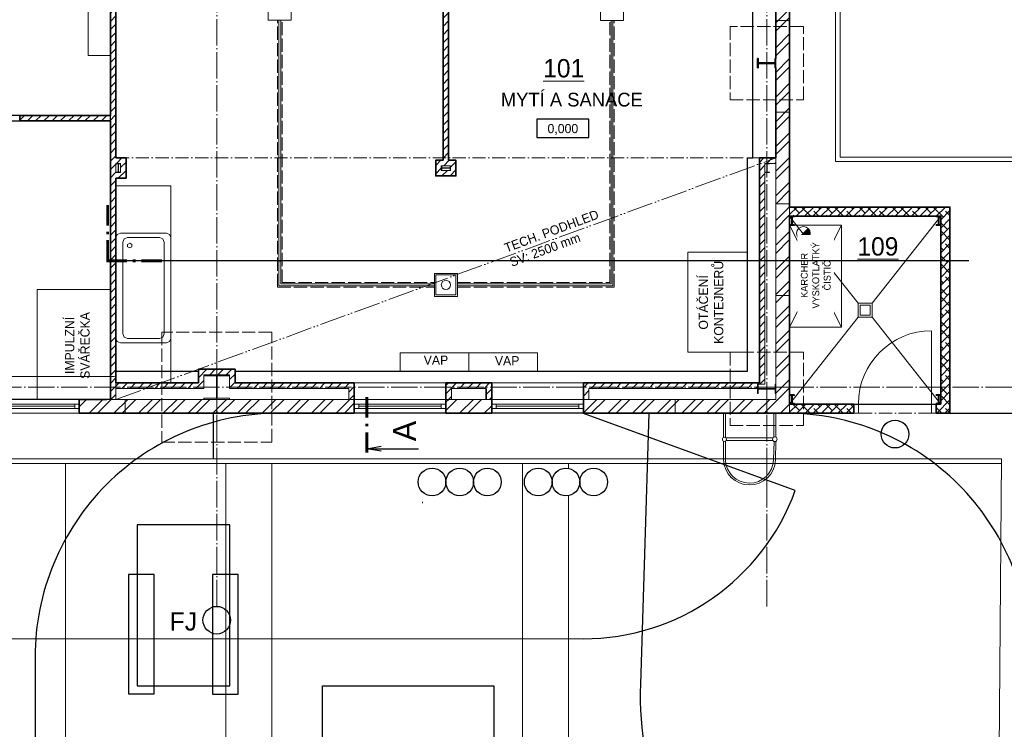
# Model space of a CAD drawing. Header units: millimetres. Extents: x -22988 to 405099, y -30982 to 417446.
# Tile 9 of 18: x 14760 to 25503, y 37576 to 45320. Entities that reach past the tile are written whole.
import ezdxf
from ezdxf.enums import TextEntityAlignment as Align

# ---------------------------------------------------------------- set-up
doc = ezdxf.new("R2010")
doc.units = ezdxf.units.MM
doc.header["$LTSCALE"] = 12
for name, pattern in [('ACAD_ISO02W100', [15, 12, -3]), ('ACAD_ISO04W100', [30, 24, -3, 0, -3]), ('ACAD_ISO05W100', [33, 24, -3, 0, -3, 0, -3]), ('ACAD_ISO10W100', [18, 12, -3, 0, -3])]:
    doc.linetypes.add(name, pattern=pattern)
doc.layers.add('netisk', color=30, linetype='Continuous', plot=False)
for name, color, linetype, lineweight in [('NS_tenka', 10, 'Continuous', 9), ('NS_tlusta', 10, 'Continuous', 15), ('NS_velmi_tlusta', 10, 'Continuous', 35), ('srafy', 6, 'Continuous', 9), ('tenka', 6, 'Continuous', 9), ('text', 6, 'Continuous', 9), ('tlusta', 7, 'Continuous', 15)]:
    doc.layers.add(name, color=color, linetype=linetype, lineweight=lineweight)
doc.layers.add('rezy', color=6, linetype='Continuous')
doc.layers.add('vyskove koty', color=6, linetype='Continuous')
doc.layers.add('zarizovaci predmety', color=10, linetype='Continuous', lineweight=9, transparency=0.3)
doc.styles.add('laplan bold', font='txt', dxfattribs={"height": 2})
doc.styles.add('laplan N', font='txt')
doc.styles.add('pivovarska', font='txt')
pattern_1 = [(45, (132287.35, 10701.145), (-44.90128, 44.90128), [])]
pattern_2 = [(45, (130655.48, 11759.88), (-134.70384, 134.70384), []), (45, (130745.28, 11759.88), (-134.70384, 134.70384), [])]

# ---------------------------------------------------------------- blocks, each defined once
blk = doc.blocks.new('A$C58849bc7')
at = {"layer": 'NS_tlusta'}
for p, q in [((0, 150), (1000, 150)), ((0, 100), (1000, 100)), ((0, 50), (1000, 50)), ((0, 0), (1000, 0)), ((50, 100), (50, 50)), ((50, 75), (950, 75)), ((950, 100), (950, 50))]:
    blk.add_line(p, q, dxfattribs=at)
blk = doc.blocks.new('*U10')
at = {"layer": 'vyskove koty', "linetype": 'ByBlock', "transparency": 16777216}
blk.add_lwpolyline([(-5.7, -2), (5.7, -2), (5.7, 2), (-5.7, 2)], close=True, dxfattribs=at)
at = {"layer": 'vyskove koty', "linetype": 'ByBlock', "transparency": 16777216, "style": 'pivovarska'}
for tag, p in [('VYSKA', (0, -0.24)), ('VYSKA_POPIS1', (0, -4.04)), ('VYSKA_POPIS2', (0.2, -7.54)), ('VYSKA_POPIS3', (0.2, -11.04))]:
    blk.add_attdef(tag, text='', height=2, dxfattribs=at).set_placement(p, align=Align.MIDDLE)
blk = doc.blocks.new('*U21')
at = {"layer": 'zarizovaci predmety'}
blk.add_lwpolyline([(0, 0), (2151, 0), (2151, -600), (0, -600)], close=True, dxfattribs=at)
blk = doc.blocks.new('CA0502B2$')
at = {"layer": 'zarizovaci predmety'}
for p, q in [((-0.76, -0.015), (-0.725, 0)), ((-0.075, 0), (-0.725, 0)), ((-0.075, 0), (0.075, 0)), ((0.375, 0), (0.075, 0)), ((0.41, -0.015), (0.375, 0)), ((-0.76, -0.015), (-0.775, -0.05)), ((-0.775, -0.55), (-0.775, -0.05)), ((-0.71, -0.09), (-0.725, -0.125)), ((-0.71, -0.09), (-0.675, -0.075)), ((0.325, -0.075), (-0.675, -0.075)), ((0.36, -0.09), (0.325, -0.075)), ((0.375, -0.125), (0.36, -0.09)), ((0.41, -0.015), (0.425, -0.05)), ((0.425, -0.55), (0.425, -0.05)), ((-0.725, -0.475), (-0.725, -0.125)), ((0.275, -0.128), (0.263, -0.15)), ((0.275, -0.172), (0.263, -0.15)), ((0.3, -0.128), (0.275, -0.128)), ((0.3, -0.172), (0.275, -0.172)), ((0.313, -0.15), (0.3, -0.128)), ((0.313, -0.15), (0.3, -0.172)), ((0.375, -0.475), (0.375, -0.125)), ((-0.725, -0.475), (-0.71, -0.51)), ((-0.675, -0.525), (-0.71, -0.51)), ((-0.675, -0.525), (0.325, -0.525)), ((0.325, -0.525), (0.36, -0.51)), ((0.36, -0.51), (0.375, -0.475)), ((-0.775, -0.55), (-0.76, -0.585)), ((-0.725, -0.6), (-0.76, -0.585)), ((-0.725, -0.6), (-0.075, -0.6)), ((0.075, -0.6), (-0.075, -0.6)), ((0.075, -0.6), (0.375, -0.6)), ((0.375, -0.6), (0.41, -0.585)), ((0.425, -0.55), (0.41, -0.585))]:
    blk.add_line(p, q, dxfattribs=at)
blk = doc.blocks.new('*U33')
at = {"layer": 'rezy', "linetype": 'ByBlock'}
blk.add_line((-11.27, 0), (-11.27, -11.25), dxfattribs=at)
at = {"layer": 'rezy', "linetype": 'ByBlock', "const_width": 0.63}
for points in [[(-12.15, 0), (-7.65, 0)], [(-6.39, 0), (-5.76, 0)], [(-4.5, 0), (0, 0)]]:
    blk.add_lwpolyline(points, dxfattribs=at)
at = {"layer": 'rezy', "linetype": 'ByBlock'}
blk.add_lwpolyline([(-11.82, -3.1), (-11.27, 0), (-10.72, -3.1)], dxfattribs=at)
at = {"layer": 'rezy', "linetype": 'ByBlock', "style": 'pivovarska'}
blk.add_attdef('OZN_ŘEZU_1K', (-9.63, -10.73), '', height=5, dxfattribs=at)
blk = doc.blocks.new('*U266')
at = {"layer": 'NS_tlusta', "linetype": 'ByBlock'}
for p, q in [((400, 100), (400, 900)), ((-400, 100), (-450, 100)), ((-400, 100), (-400, 0)), ((400, 0), (400, 100)), ((450, 100), (400, 100)), ((450, 0), (400, 0)), ((-400, 0), (-450, 0))]:
    blk.add_line(p, q, dxfattribs=at)
at = {"layer": 'NS_tlusta', "linetype": 'ACAD_ISO10W100'}
for p, q in [((400, 100), (-400, 100)), ((400, 0), (-400, 0))]:
    blk.add_line(p, q, dxfattribs=at)
at = {"layer": 'NS_tlusta', "linetype": 'ByBlock'}
blk.add_arc((400, 100), 800, 90, 180, dxfattribs=at)
blk = doc.blocks.new('A$Ce55ca194')
at = {"layer": 'tenka', "const_width": 30}
for points in [[(0, 608), (225, 608)], [(288, 608), (320, 608)], [(382, 608), (608, 608)], [(593, 608), (593, 382)], [(593, 320), (593, 288)], [(593, 225), (593, 0)]]:
    blk.add_lwpolyline(points, dxfattribs=at)

msp = doc.modelspace()

# ---------------------------------------------------------------- hatches: boundary and pattern name
at = {"layer": 'srafy', "transparency": 33554610}
h = msp.add_hatch(dxfattribs=at)
h.set_pattern_fill('ANSI31', color=256, scale=20)
h.set_pattern_definition(pattern_1)
h.paths.add_polyline_path([(15810.2, 41310.9), (15750.2, 41310.9), (15750.2, 41175.9), (15810.2, 41175.9)])
h.paths.add_polyline_path([(15750.2, 44275.9), (14760.2, 44275.9), (14760.2, 44215.9), (15750.2, 44215.9), (15750.2, 41310.9), (15810.2, 41310.9), (15810.2, 51310.9), (15750.2, 51310.9)])
h.paths.add_polyline_path([(15750.2, 52075.6), (15750.2, 51310.9), (15810.2, 51310.9), (15810.2, 52073.4)])
h = msp.add_hatch(dxfattribs=at)
h.set_pattern_fill('ANSI31', color=256, scale=20)
h.set_pattern_definition([(45, (130655.475, 11759.884), (-44.90128, 44.90128), [])])
h.paths.add_polyline_path([(19435.2, 51943.9), (19385.2, 51945.7), (19385.2, 51310.9), (19435.2, 51310.9)])
h.paths.add_polyline_path([(19380.2, 47811), (19440.2, 47811), (19440.2, 51310.9), (19380.2, 51310.9)])
h.paths.add_polyline_path([(19360.2, 43675.9), (19360.2, 43725.9), (19460.2, 43725.9), (19460.2, 43675.9)])
h.paths.add_polyline_path([(19380.2, 43785.9), (19300.2, 43785.9), (19300.2, 43615.9), (19520.2, 43615.9), (19520.2, 43785.9), (19440.2, 43785.9), (19440.2, 47808.8), (19380.2, 47808.8)])
h = msp.add_hatch(dxfattribs=at)
h.set_pattern_fill('ANSI31', color=256, scale=20)
h.set_pattern_definition(pattern_1)
h.paths.add_polyline_path([(15920.2, 43810.9), (15810.2, 43810.9), (15810.2, 43750.9), (15860.2, 43750.9), (15860.2, 43700.9), (15920.2, 43700.9)])
h.paths.add_polyline_path([(15920.2, 43700.9), (15860.2, 43700.9), (15860.2, 43650.9), (15810.2, 43650.9), (15810.2, 43590.9), (15920.2, 43590.9)])
h = msp.add_hatch(dxfattribs=at)
h.set_pattern_fill('ANSI38', color=256, scale=20)
h.set_pattern_definition([(45, (132287.35, 10701.145), (-44.90128, 44.90128), []), (135, (132287.35, 10701.145), (-134.703842, 44.90128), [158.75, -95.25])])
h.paths.add_polyline_path([(23860.2, 41125.9), (23260.2, 41125.9), (23160.2, 41125.9), (23160.2, 41025.9), (23860.2, 41025.9)])
h.paths.add_polyline_path([(24910.2, 43275.9), (23160.2, 43275.9), (23160.2, 43175.9), (23260.2, 43175.9), (24710.2, 43175.9), (24810.2, 43175.9), (24810.2, 43075.9), (24810.2, 41310.9), (24910.2, 41310.9)])
h.paths.add_polyline_path([(24760.2, 41125.9), (24760.2, 41025.9), (24910.2, 41025.9), (24910.2, 41310.9), (24810.2, 41310.9), (24810.2, 41225.9), (24810.2, 41125.9)])
at = {"layer": 'srafy'}
h = msp.add_hatch(color=256, dxfattribs=at)
h.dxf.hatch_style = 1
h.paths.add_polyline_path([(23385.2, 42988.5, 0.1989124), (23363.2, 43041.6), (23257.1, 42935.5, 0.6681786)])
at = {"layer": 'srafy', "transparency": 33554610}
h = msp.add_hatch(dxfattribs=at)
h.set_pattern_fill('ANSI31', color=256, scale=20)
h.set_pattern_definition(pattern_1)
h.paths.add_polyline_path([(15810.2, 41355.9), (15810.2, 41295.9), (16770.2, 41295.9), (16770.2, 41445.9), (17050.2, 41445.9), (17050.2, 41295.9), (18350.2, 41295.9), (18350.2, 41175.9), (18410.2, 41175.9), (18410.2, 41355.9), (17110.2, 41355.9), (17110.2, 41505.9), (16710.2, 41505.9), (16710.2, 41355.9)])
h = msp.add_hatch(dxfattribs=at)
h.set_pattern_fill('ANSI31', color=256, scale=20)
h.set_pattern_definition(pattern_1)
h.paths.add_polyline_path([(19410.2, 41355.9), (19410.2, 41175.9), (19470.2, 41175.9), (19470.2, 41295.9), (19850.2, 41295.9), (19849.9, 41175.9), (19910.2, 41175.9), (19910.2, 41355.9)])
h = msp.add_hatch(dxfattribs=at)
h.set_pattern_fill('ANSI32', color=256, scale=20)
h.set_pattern_definition(pattern_2)
h.paths.add_polyline_path([(15410.2, 41175.9), (15410.2, 41025.9), (18410.2, 41025.9), (18410.2, 41175.9)])
h = msp.add_hatch(dxfattribs=at)
h.set_pattern_fill('ANSI32', color=256, scale=20)
h.set_pattern_definition(pattern_2)
h.paths.add_polyline_path([(19410.2, 41175.9), (19410.2, 41025.9), (19910.2, 41025.9), (19910.2, 41175.9)])

# ---------------------------------------------------------------- linework, layer by layer
at = {"linetype": 'Continuous', "lineweight": 20}
msp.add_lwpolyline([(19153.5, 40044.8), (19153.5, 40056.5), (19153.5, 40056.5)], dxfattribs=at)
at = {"layer": 'netisk'}
for p, q in [((17587.7, 42689.1), (17607.7, 42689.1)), ((16873.9, 40525.9), (16873.9, 41025.9)), ((24910.2, 41025.9), (26102.9, 41025.9))]:
    msp.add_line(p, q, dxfattribs=at)
for points in [[(8709.9, 52327.1), (10770.2, 52253.5), (10770.2, 51445.9), (10770.2, 51175.9), (11050.2, 51175.9), (11050.2, 51445.9), (10770.2, 51445.9), (10770.2, 52253.5), (15750.2, 52075.6), (15750.2, 44275.9), (12710.2, 44275.9), (8710.2, 44275.9)], [(12710.2, 44215.9), (15750.2, 44215.9), (15750.2, 41175.9), (12710.2, 41175.9)], [(16041, 38048.3), (17053.2, 38048.3), (17053.2, 39807.6), (16041, 39807.6)], [(15947.9, 37962.2), (16228.3, 37962.2), (16228.3, 39265.3), (15947.9, 39265.3)], [(16862.8, 37960.6), (17143.2, 37960.6), (17143.2, 39263.7), (16862.8, 39263.7)], [(18063.5, 38048.3), (19932.3, 38048.3), (19932.3, 32240.9), (18063.5, 32240.9)]]:
    msp.add_lwpolyline(points, close=True, dxfattribs=at)
msp.add_lwpolyline([(19380.2, 43785.9), (19380.2, 51945.7), (17050.2, 52029.1), (17050.2, 51175.9), (16770.2, 51175.9), (16770.2, 51445.9), (17050.2, 51445.9), (17050.2, 52029.1), (15810.2, 52073.4), (15810.2, 43810.9), (15920.2, 43810.9), (15920.2, 43590.9), (15810.2, 43590.9), (15810.2, 41485.9), (16710.2, 41485.9), (16710.2, 41505.9), (17110.2, 41505.9), (17110.2, 41485.9), (22700.2, 41485.9), (22700.2, 43810.9), (22760.2, 43810.9), (22760.2, 51825.1), (19440.2, 51943.6), (19440.2, 43785.9)], dxfattribs=at)
msp.add_lwpolyline([(5910.2, 41025.9), (3598.4, 40184.9, 0.3152988), (5909.7, 38565.9), (20909.7, 38563, 0.3152988), (23221.7, 40181.2), (20910.2, 41023)], format="xyb", dxfattribs=at)
msp.add_lwpolyline([(23122.4, 29519.9, 0.4142136), (25782.4, 32179.9), (25782.4, 38365.9, 0.4142136), (23122.4, 41025.9), (17588.4, 41025.9, 0.4142136), (14928.4, 38365.9), (14928.4, 32179.9, 0.4142136), (17588.4, 29519.9)], format="xyb", close=True, dxfattribs=at)
for centre in [(24310.2, 40797.3), (19259.5, 40275.2), (19561.5, 40275.2), (19863.5, 40275.2), (20417.6, 40275.2), (20719.6, 40275.2), (21021.6, 40275.2), (16910.2, 38766.5)]:
    msp.add_circle(centre, 151, dxfattribs=at)
at = {"layer": 'NS_tenka'}
for p, q in [((23660.2, 43770.9), (23660.2, 51292.7)), ((23710.2, 43820.9), (23710.2, 51240.9)), ((17587.7, 42415.9), (17587.7, 45314.7)), ((17607.7, 42435.9), (17607.7, 45314.7)), ((21212.7, 42435.9), (21212.7, 45310.9)), ((21232.7, 42415.9), (21232.7, 45310.9)), ((23010.2, 45310.9), (23160.2, 45310.9)), ((23010.2, 44310.9), (23160.2, 44310.9)), ((23660.2, 43770.9), (26144.1, 43770.9)), ((23710.2, 43820.9), (26144.8, 43820.9)), ((23010.2, 43310.9), (23160.2, 43310.9)), ((23160.2, 43171.6), (23909.3, 42224.8)), ((24059.3, 42224.8), (24810.2, 43175.9)), ((17607.7, 42435.9), (19285.2, 42435.9)), ((19535.2, 42435.9), (21212.7, 42435.9)), ((17587.7, 42415.9), (19285.2, 42415.9)), ((19535.2, 42415.9), (21232.7, 42415.9)), ((23010.2, 42310.9), (23160.2, 42310.9)), ((23160.2, 41125.9), (23909.3, 42074.8)), ((24059.3, 42074.8), (24810.2, 41125.9)), ((23010.2, 41310.9), (23160.2, 41310.9)), ((15910.2, 41175.9), (15910.2, 41025.9)), ((16910.2, 41175.9), (16910.2, 41025.9)), ((16910.2, 41175.9), (16910.2, 41025.9)), ((21910.2, 41175.9), (21910.2, 41025.9)), ((22910.2, 41175.9), (22910.2, 41025.9)), ((4910.2, 40525.9), (25472.1, 40525.9)), ((4910.2, 40475.9), (25471.7, 40475.9)), ((15259.5, 40475.9), (15259.5, 26320.9)), ((17009.5, 40475.9), (17009.5, 27980.9)), ((17509.5, 40475.9), (17509.5, 28455.2)), ((20247.1, 31052), (20247.1, 40475.9)), ((20747.1, 40423.7), (20747.1, 40475.9)), ((20747.1, 31526.3), (20747.1, 40126.7))]:
    msp.add_line(p, q, dxfattribs=at)
at = {"layer": 'NS_tenka', "linetype": 'ACAD_ISO02W100'}
for p, q in [((17572.7, 42400.9), (17572.7, 45314.7)), ((17622.7, 42450.9), (17622.7, 45314.7)), ((21197.7, 42450.9), (21197.7, 45310.9)), ((21247.7, 42400.9), (21247.7, 45310.9)), ((17622.7, 42450.9), (19285.2, 42450.9)), ((19535.2, 42450.9), (21197.7, 42450.9)), ((17572.7, 42400.9), (19285.2, 42400.9)), ((19535.2, 42400.9), (21247.7, 42400.9))]:
    msp.add_line(p, q, dxfattribs=at)
at = {"layer": 'NS_tenka'}
for points in [[(17472.7, 45314.7), (17722.7, 45314.7), (17722.7, 45564.7), (17472.7, 45564.7)], [(21097.7, 45310.9), (21347.7, 45310.9), (21347.7, 45560.9), (21097.7, 45560.9)], [(19285.2, 42300.9), (19535.2, 42300.9), (19535.2, 42550.9), (19285.2, 42550.9)], [(19300.2, 42315.9), (19520.2, 42315.9), (19520.2, 42535.9), (19300.2, 42535.9)], [(23909.3, 42074.8), (24059.3, 42074.8), (24059.3, 42224.8), (23909.3, 42224.8)], [(23929.3, 42094.8), (24039.3, 42094.8), (24039.3, 42204.8), (23929.3, 42204.8)]]:
    msp.add_lwpolyline(points, close=True, dxfattribs=at)
msp.add_circle((19410.2, 42425.9), 50, dxfattribs=at)
at = {"layer": 'NS_tlusta'}
for p, q in [((22760.2, 43810.9), (22760.2, 51825.1)), ((23010.2, 44795.9), (23010.2, 44895.9)), ((15810.2, 43750.9), (15810.2, 43650.9)), ((22700.2, 41485.9), (22700.2, 43810.9)), ((22700.2, 43810.9), (22830.2, 43810.9)), ((22890.2, 41340.9), (22890.2, 43750.9)), ((23010.2, 41400.9), (23010.2, 43810.9)), ((19380.2, 43702.3), (19440.2, 43702.3)), ((23160.2, 43075.9), (23160.2, 43275.9)), ((23260.2, 43175.9), (23160.2, 43175.9)), ((23363.2, 43041.6), (23257.1, 42935.5)), ((15810.2, 41485.9), (16710.2, 41485.9)), ((17110.2, 41485.9), (22700.2, 41485.9)), ((12710.2, 41425.9), (15750.2, 41425.9)), ((23010.2, 41400.9), (23010.2, 41175.9)), ((15810.2, 41355.9), (15810.2, 41295.9)), ((16770.2, 41295.9), (15810.2, 41295.9)), ((15810.2, 41295.9), (15810.2, 41175.9)), ((17050.2, 41295.9), (18350.2, 41295.9)), ((18350.2, 41295.9), (18350.2, 41175.9)), ((18410.2, 41355.9), (19410.2, 41355.9)), ((19470.2, 41295.9), (19470.2, 41175.9)), ((19470.2, 41295.9), (19850.2, 41295.9)), ((19910.2, 41355.9), (20910.2, 41355.9)), ((20970.2, 41295.9), (22810.2, 41295.9)), ((20970.2, 41175.9), (20970.2, 41295.9)), ((22810.2, 41240.9), (22810.2, 41340.9)), ((22810.2, 41340.9), (22890.2, 41340.9)), ((23010.2, 41340.9), (23010.2, 41240.9)), ((15710.2, 41175.9), (15810.2, 41175.9)), ((15810.2, 41175.9), (16770.2, 41175.9)), ((16770.2, 41175.9), (17050.2, 41175.9)), ((17050.2, 41175.9), (18410.2, 41175.9)), ((19470.2, 41175.9), (19410.2, 41175.9)), ((19470.2, 41175.9), (19850.2, 41175.9)), ((19850.2, 41175.9), (19910.2, 41175.9)), ((20910.2, 41175.9), (22750.2, 41175.9)), ((22750.2, 41175.9), (23010.2, 41175.9)), ((23160.2, 41125.9), (23160.2, 41025.9)), ((22979.1, 40755.9), (22465.9, 40755.9)), ((22979.1, 40725.9), (22465.9, 40725.9))]:
    msp.add_line(p, q, dxfattribs=at)
at = {"layer": 'NS_tlusta', "linetype": 'ACAD_ISO10W100'}
msp.add_line((15810.2, 43810.9), (22700.2, 43810.9), dxfattribs=at)
at = {"layer": 'NS_tlusta', "linetype": 'ACAD_ISO02W100', "ltscale": 0.3}
msp.add_line((15750.2, 41425.9), (15810.2, 41425.9), dxfattribs=at)
at = {"layer": 'NS_tlusta', "linetype": 'ACAD_ISO02W100'}
for points in [[(22510.2, 44445.9), (23310.2, 44445.9), (23310.2, 45245.9), (22510.2, 45245.9)], [(16310.2, 40710.9), (17510.2, 40710.9), (17510.2, 41910.9), (16310.2, 41910.9)], [(22510.2, 40890.9), (23310.2, 40890.9), (23310.2, 41690.9), (22510.2, 41690.9)]]:
    msp.add_lwpolyline(points, close=True, dxfattribs=at)
at = {"layer": 'NS_tlusta'}
for points in [[(15810.2, 43650.9), (15810.2, 43655.1), (15833.8, 43655.1), (15833.8, 43746.6), (15810.2, 43746.6), (15810.2, 43750.9), (15860.2, 43750.9), (15860.2, 43746.6), (15836.6, 43746.6), (15836.6, 43655.1), (15860.2, 43655.1), (15860.2, 43650.9)], [(19460.2, 43725.9), (19360.2, 43725.9), (19360.2, 43675.9), (19460.2, 43675.9)], [(22890.2, 43650.9), (22890.2, 43655.1), (22913.8, 43655.1), (22913.8, 43746.6), (22890.2, 43746.6), (22890.2, 43750.9), (22940.2, 43750.9), (22940.2, 43746.6), (22916.6, 43746.6), (22916.6, 43655.1), (22940.2, 43655.1), (22940.2, 43650.9)]]:
    msp.add_lwpolyline(points, close=True, dxfattribs=at)
for points in [[(15810.2, 43650.9), (15860.2, 43650.9), (15860.2, 43750.9), (15810.2, 43750.9)], [(19440.2, 43702.3), (19455.9, 43702.3), (19455.9, 43725.9), (19460.2, 43725.9), (19460.2, 43675.9), (19455.9, 43675.9), (19455.9, 43699.5), (19364.4, 43699.5), (19364.4, 43675.9), (19360.2, 43675.9), (19360.2, 43725.9), (19364.4, 43725.9), (19364.4, 43702.3), (19380.2, 43702.3)], [(23010.2, 43750.9), (22890.2, 43750.9)], [(16770.2, 41175.9), (16770.2, 41188.9), (16906.2, 41188.9), (16906.2, 41432.9), (16770.2, 41432.9), (16770.2, 41445.9), (17050.2, 41445.9), (17050.2, 41432.9), (16914.2, 41432.9), (16914.2, 41188.9), (17050.2, 41188.9), (17050.2, 41175.9)], [(16770.2, 41295.9), (16770.2, 41445.9), (17050.2, 41445.9), (17050.2, 41295.9)], [(23010.2, 41240.9), (23001.7, 41240.9), (23001.7, 41288.1), (22818.7, 41288.1), (22818.7, 41240.9), (22810.2, 41240.9), (22810.2, 41340.9), (22818.7, 41340.9), (22818.7, 41293.7), (23001.7, 41293.7), (23001.7, 41340.9), (23010.2, 41340.9)], [(22459.1, 40761), (22459.1, 41025.9), (22439.1, 41025.9), (22439.1, 40761)], [(23009.1, 40763.8), (23009.1, 41025.9), (22989.1, 41025.9), (22989.1, 40763.8)]]:
    msp.add_lwpolyline(points, dxfattribs=at)
for points in [[(22439.1, 40720.7), (22439.1, 40518.2, 0.9692067), (23005.8, 40515.8), (23011.2, 40719)], [(22459.1, 40720.7), (22459.1, 40518.5, 0.9685549), (22985.8, 40516.4), (22991.1, 40717.2)]]:
    msp.add_lwpolyline(points, format="xyb", dxfattribs=at)
for centre, radius in [((23310.2, 42988.5), 75), ((22449.1, 40740.9), 22.5), ((22999.1, 40740.9), 25)]:
    msp.add_circle(centre, radius, dxfattribs=at)
at = {"layer": 'NS_velmi_tlusta'}
for p, q in [((23160.2, 43280.9), (23160.2, 51810.9)), ((19380.2, 47698.5), (19380.2, 43785.9)), ((19440.2, 43785.9), (19440.2, 47698.5)), ((23010.2, 44895.9), (23010.2, 47760.9)), ((23010.2, 43810.9), (23010.2, 44795.9)), ((14760.2, 44215.9), (14760.2, 44275.9)), ((14760.2, 44275.9), (15750.2, 44275.9)), ((22830.2, 41355.9), (22830.2, 43810.9)), ((15810.2, 43590.9), (15810.2, 41355.9)), ((23160.2, 41125.9), (23160.2, 43175.9)), ((16710.2, 41355.9), (15810.2, 41355.9)), ((17110.2, 41355.9), (18410.2, 41355.9)), ((18410.2, 41355.9), (18410.2, 41025.9)), ((19410.2, 41355.9), (19410.2, 41025.9)), ((19410.2, 41355.9), (19910.2, 41355.9)), ((19850.2, 41295.9), (19850.2, 41175.9)), ((19910.2, 41355.9), (19910.2, 41025.9)), ((20910.2, 41355.9), (20910.2, 41025.9)), ((20910.2, 41355.9), (22830.2, 41355.9)), ((15410.2, 41175.9), (15410.2, 41025.9)), ((15410.2, 41175.9), (15710.2, 41175.9)), ((23860.2, 41125.9), (23860.2, 41025.9)), ((24760.2, 41125.9), (24760.2, 41025.9)), ((15410.2, 41025.9), (18410.2, 41025.9)), ((19410.2, 41025.9), (19910.2, 41025.9)), ((20910.2, 41025.9), (23160.2, 41025.9))]:
    msp.add_line(p, q, dxfattribs=at)
for points in [[(15750.2, 52077), (15750.2, 44275.9)], [(15810.2, 52073.4), (15810.2, 43810.9)], [(23010.2, 44795.9), (23001.7, 44795.9), (23001.7, 44843.1), (22818.7, 44843.1), (22818.7, 44795.9), (22810.2, 44795.9), (22810.2, 44895.9), (22818.7, 44895.9), (22818.7, 44848.7), (23001.7, 44848.7), (23001.7, 44895.9), (23010.2, 44895.9)], [(14760.2, 44215.9), (15750.2, 44215.9)], [(15750.2, 44215.9), (15750.2, 41175.9)], [(15810.2, 43590.9), (15920.2, 43590.9), (15920.2, 43810.9), (15810.2, 43810.9)], [(19380.2, 43785.9), (19300.2, 43785.9), (19300.2, 43615.9), (19520.2, 43615.9), (19520.2, 43785.9), (19440.2, 43785.9)], [(23010.2, 43810.9), (22830.2, 43810.9)], [(24760.2, 41025.9), (24910.2, 41025.9), (24910.2, 43275.9), (23160.2, 43275.9)], [(24810.2, 43175.9), (23160.2, 43175.9)], [(23160.2, 43175.9), (23160.2, 41125.9)], [(24810.2, 41125.9), (24810.2, 43175.9)], [(16710.2, 41355.9), (16710.2, 41505.9), (17110.2, 41505.9), (17110.2, 41355.9)], [(23160.2, 41125.9), (23860.2, 41125.9)], [(24760.2, 41125.9), (24810.2, 41125.9)], [(23160.2, 41025.9), (23860.2, 41025.9)]]:
    msp.add_lwpolyline(points, dxfattribs=at)
for points in [[(23160.2, 43075.9), (23160.2, 43080.1), (23183.8, 43080.1), (23183.8, 43171.6), (23160.2, 43171.6), (23160.2, 43175.9), (23210.2, 43175.9), (23210.2, 43171.6), (23186.6, 43171.6), (23186.6, 43080.1), (23210.2, 43080.1), (23210.2, 43075.9)], [(24760.2, 43075.9), (24760.2, 43080.1), (24783.8, 43080.1), (24783.8, 43171.6), (24760.2, 43171.6), (24760.2, 43175.9), (24810.2, 43175.9), (24810.2, 43171.6), (24786.6, 43171.6), (24786.6, 43080.1), (24810.2, 43080.1), (24810.2, 43075.9)], [(23160.2, 41125.9), (23160.2, 41130.1), (23183.8, 41130.1), (23183.8, 41221.6), (23160.2, 41221.6), (23160.2, 41225.9), (23210.2, 41225.9), (23210.2, 41221.6), (23186.6, 41221.6), (23186.6, 41130.1), (23210.2, 41130.1), (23210.2, 41125.9)], [(24760.2, 41125.9), (24760.2, 41130.1), (24783.8, 41130.1), (24783.8, 41221.6), (24760.2, 41221.6), (24760.2, 41225.9), (24810.2, 41225.9), (24810.2, 41221.6), (24786.6, 41221.6), (24786.6, 41130.1), (24810.2, 41130.1), (24810.2, 41125.9)]]:
    msp.add_lwpolyline(points, close=True, dxfattribs=at)
at = {"layer": 'tenka'}
msp.add_line((25437.8, 35975.6), (25472.1, 40525.9), dxfattribs=at)
at = {"layer": 'tlusta', "linetype": 'ACAD_ISO04W100'}
for p, q in [((16910.2, 38917.5), (16910.2, 52034.1)), ((22910.2, 38917.5), (22910.2, 51819.8)), ((4410.2, 41310.9), (26641.8, 41310.9))]:
    msp.add_line(p, q, dxfattribs=at)
at = {"layer": 'zarizovaci predmety'}
for p, q in [((23160.2, 41965.9), (23725.2, 43075.9)), ((23160.2, 43075.9), (23725.2, 41965.9))]:
    msp.add_line(p, q, dxfattribs=at)
for points in [[(15507.7, 45976.7), (15750.2, 45976.7), (15750.2, 44931.2), (15507.7, 44931.2)], [(22050.8, 41690.9), (22050.8, 42784.6), (22700.2, 42784.6), (22700.2, 41690.9)], [(14950.2, 42375.9), (14950.2, 41175.9), (15750.2, 41175.9), (15750.2, 42375.9)], [(19660.2, 41685.9), (19660.2, 41485.9), (18910.2, 41485.9), (18910.2, 41685.9)], [(20410.2, 41685.9), (20410.2, 41485.9), (19660.2, 41485.9), (19660.2, 41685.9)]]:
    msp.add_lwpolyline(points, close=True, dxfattribs=at)

# ---------------------------------------------------------------- block references
at = {"layer": 'netisk', "rotation": 180}
msp.add_blockref('A$Ce55ca194', (16312.2, 43296), dxfattribs=at)
at = {"layer": 'NS_tlusta'}
for p in [(14410.2, 41025.9), (18410.2, 41025.9), (19910.2, 41025.9)]:
    msp.add_blockref('A$C58849bc7', p, dxfattribs=at)
at = {"layer": 'rezy', "xscale": 50, "yscale": 50, "zscale": 50, "rotation": 90}
msp.add_blockref('*U33', (18547.6, 41200.9), dxfattribs=at).add_auto_attribs({'OZN_ŘEZU_1K': 'A'})
at = {"layer": 'tenka'}
msp.add_blockref('*U266', (24310.2, 41025.9), dxfattribs=at)
at = {"layer": 'vyskove koty', "xscale": 50, "yscale": 50, "zscale": 50}
msp.add_blockref('*U10', (20686.3, 44135.5), dxfattribs=at).add_auto_attribs({'VYSKA': '0,000'})
at = {"layer": 'zarizovaci predmety', "rotation": 90}
msp.add_blockref('*U21', (15810.2, 41355.9), dxfattribs=at)
at = {"layer": 'zarizovaci predmety', "ltscale": 15, "xscale": 1000, "yscale": 1000, "zscale": 1000, "rotation": 89.99999999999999}
msp.add_blockref('CA0502B2$', (15810.2, 42567), dxfattribs=at)

# ---------------------------------------------------------------- texts
at = {"layer": 'NS_tlusta', "insert": (20036.1, 42871.6), "char_height": 100, "attachment_point": 1, "rotation": 20.35199, "style": 'laplan N'}
msp.add_mtext_dynamic_manual_height_columns('{\\fMaison Neue|b0|i0|c238|p34;TECH. PODHLED\\PSV: 2500 mm}', width=1261.59, gutter_width=500, heights=[0], dxfattribs=at)
at = {"layer": 'text', "char_height": 200, "width": 497.105, "attachment_point": 1, "style": 'laplan bold'}
for s, insert in [('{\\L101}', (20472.3, 44890.2)), ('{\\L109}', (23900.6, 42945.9))]:
    msp.add_mtext(s, dxfattribs=dict(at, insert=insert))
at = {"layer": 'text', "attachment_point": 1, "style": 'laplan N'}
for s, insert, char_height in [('MYTÍ A SANACE', (20009.6, 44522.9), 150), ('FJ', (16397.5, 38853.5), 200)]:
    msp.add_mtext_dynamic_manual_height_columns(s, width=5545.815, gutter_width=500, heights=[0], dxfattribs=dict(at, insert=insert, char_height=char_height))
at = {"layer": 'text', "insert": (15390.1, 41764.7), "char_height": 100, "attachment_point": 5, "rotation": 90, "style": 'laplan N'}
msp.add_mtext_dynamic_manual_height_columns('IMPULZNÍ\\PSVÁŘEČKA', width=2129.36, gutter_width=1000, heights=[0], dxfattribs=at)

# ---------------------------------------------------------------- next in the draw order: texts
at = {"layer": 'text', "insert": (23446, 42529.6), "char_height": 75, "attachment_point": 5, "rotation": 90, "style": 'laplan N', "bg_fill": 2}
msp.add_mtext_dynamic_manual_height_columns('KARCHER\\PVYSKOTLATKÝ ČISTIČ', width=803.075, gutter_width=1000, heights=[0], dxfattribs=at)
at = {"layer": 'text', "insert": (22303.7, 42235.1), "char_height": 100, "attachment_point": 5, "rotation": 90, "style": 'laplan N', "bg_fill": 3, "box_fill_scale": 1, "bg_fill_color": 256, "bg_fill_transparency": 0}
msp.add_mtext_dynamic_manual_height_columns('OTÁČENÍ KONTEJNERŮ', width=803.075, gutter_width=1000, heights=[0], dxfattribs=at)
at = {"layer": 'text', "char_height": 100, "attachment_point": 5, "style": 'laplan N', "bg_fill": 3, "box_fill_scale": 1, "bg_fill_color": 256, "bg_fill_transparency": 0}
for insert in [(19301.7, 41604.7), (20078.3, 41598.3)]:
    msp.add_mtext_dynamic_manual_height_columns('VAP', width=287.435, gutter_width=1000, heights=[0], dxfattribs=dict(at, insert=insert))

# ---------------------------------------------------------------- next in the draw order: hatches: boundary and pattern name
at = {"layer": 'srafy', "transparency": 33554610}
h = msp.add_hatch(dxfattribs=at)
h.set_pattern_fill('ANSI32', color=256, scale=20)
h.set_pattern_definition(pattern_2)
h.paths.add_polyline_path([(20910.2, 41175.9), (20910.2, 41025.9), (23160.2, 41025.9), (23160.2, 41174.2), (23160.2, 51810.9), (23010.2, 51816.2), (23010.2, 41175.9)])
h = msp.add_hatch(dxfattribs=at)
h.set_pattern_fill('ANSI31', color=256, scale=20)
h.set_pattern_definition(pattern_1)
h.paths.add_polyline_path([(20910.2, 41355.9), (20910.2, 41175.9), (20970.2, 41175.9), (20970.2, 41295.9), (22810.2, 41295.9), (22810.2, 41340.9), (22890.2, 41340.9), (22890.2, 43750.9), (23010.2, 43750.9), (23010.2, 43810.9), (22830.2, 43810.9), (22830.2, 41355.9)])

# ---------------------------------------------------------------- next in the draw order: linework, layer by layer
at = {"layer": 'netisk'}
msp.add_lwpolyline([(25116.2, 42689.1), (15750.2, 42689.1), (15752.6, 49969.6), (80.6, 49969.6)], dxfattribs=at)
msp.add_lwpolyline([(21625.3, 41025.9), (21532.7, 38069.9, 0.421755), (25291.4, 34169.5), (28311.8, 34152.5, 0.4043092), (32112.2, 37784.7), (32529.5, 48321.7)], format="xyb", dxfattribs=at)
msp.add_lwpolyline([(23160.2, 43175.9), (23160.2, 41125.9), (24810.2, 41125.9), (24810.2, 43175.9)], close=True, dxfattribs=at)
at = {"layer": 'NS_tlusta', "linetype": 'ACAD_ISO05W100'}
msp.add_line((15810.2, 41175.9), (23010.2, 43810.9), dxfattribs=at)
at = {"layer": 'zarizovaci predmety'}
msp.add_lwpolyline([(23725.2, 43075.9), (23160.2, 43075.9), (23160.2, 41965.9), (23725.2, 41965.9)], close=True, dxfattribs=at)

doc.saveas('drawing.dxf')
